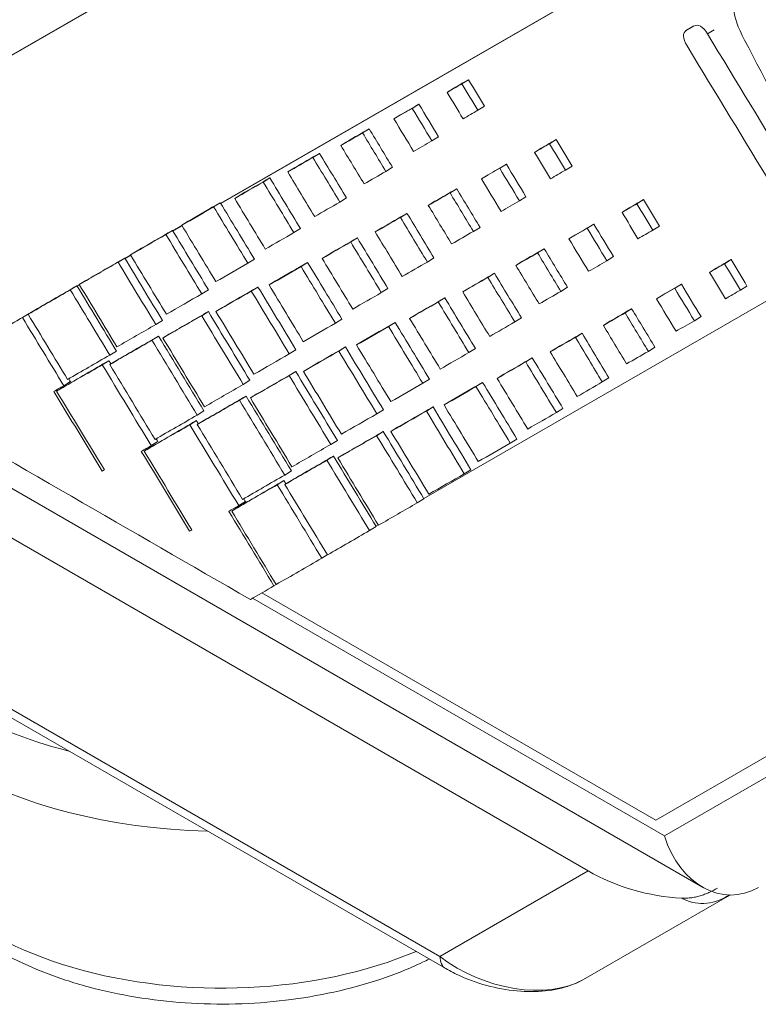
# Model space of a CAD drawing. Header units: millimetres. Extents: x 4 to 836, y 5 to 589.
# Tile 8 of 163: x 108.47 to 116.32, y 33.53 to 44.01. Entities that reach past the tile are written whole.
import ezdxf

# ---------------------------------------------------------------- set-up
doc = ezdxf.new("R2010")
doc.units = ezdxf.units.MM
doc.layers.add('1', color=7, linetype='Continuous', true_color=0xffffff)

msp = doc.modelspace()

# ---------------------------------------------------------------- linework, layer by layer
at = {"layer": '1', "color": 252, "linetype": 'Continuous', "lineweight": 18}
msp.add_line((68.53, 62.028), (115.731, 34.776), dxfattribs=at)
at = {"layer": '1', "color": 27, "linetype": 'Continuous', "lineweight": 18}
for p, q in [((114.514, 34.949), (68.206, 61.685)), ((105.953, 37.978), (112.999, 33.91)), ((116.021, 34.693), (115.995, 34.678)), ((115.995, 34.678), (114.465, 33.794))]:
    msp.add_line(p, q, dxfattribs=at)
at = {"layer": '1', "color": 18, "linetype": 'Continuous', "lineweight": 18}
for p, q in [((125.571, 53.539), (104.757, 41.537)), ((125.642, 53.583), (104.828, 41.581)), ((115.234, 35.489), (125.812, 41.588)), ((111.044, 37.908), (115.234, 35.489))]:
    msp.add_line(p, q, dxfattribs=at)
at = {"layer": '1', "color": 7, "linetype": 'Continuous', "lineweight": 18}
for p, q in [((122.723, 49.041), (110.605, 42.053)), ((122.652, 48.997), (110.606, 42.051)), ((112.766, 38.912), (122.785, 44.689)), ((110.193, 41.816), (110.096, 41.76)), ((110.194, 41.814), (110.097, 41.758)), ((109.647, 41.501), (109.587, 41.466)), ((109.649, 41.499), (109.588, 41.464)), ((109.102, 41.187), (109.078, 41.173)), ((109.103, 41.185), (109.079, 41.171)), ((112.257, 38.618), (112.281, 38.632))]:
    msp.add_line(p, q, dxfattribs=at)
at = {"layer": '1', "color": 5, "linetype": 'Continuous', "lineweight": 18}
msp.add_line((115.639, 43.942), (115.55, 43.888), dxfattribs=at)
at = {"layer": '1', "color": 5, "linetype": 'Continuous', "lineweight": 13}
msp.add_line((115.784, 43.855), (115.854, 43.899), dxfattribs=at)
at = {"layer": '1', "color": 163, "linetype": 'Continuous', "lineweight": 18}
for p, q in [((113.013, 43.233), (113.084, 43.277)), ((113.172, 43.324), (113.242, 43.368)), ((112.643, 43.063), (112.714, 43.107)), ((113.341, 43.043), (113.412, 43.087)), ((112.448, 42.951), (112.519, 42.994)), ((112.115, 42.802), (112.185, 42.845)), ((112.852, 42.718), (112.923, 42.761)), ((111.883, 42.668), (111.954, 42.712)), ((114.102, 42.686), (114.173, 42.73)), ((111.586, 42.54), (111.657, 42.584)), ((113.944, 42.595), (114.015, 42.638)), ((112.362, 42.392), (112.433, 42.436)), ((113.574, 42.425), (113.644, 42.469)), ((114.272, 42.405), (114.343, 42.449)), ((111.319, 42.386), (111.389, 42.43)), ((113.379, 42.313), (113.45, 42.356)), ((111.058, 42.279), (111.128, 42.323)), ((110.754, 42.104), (110.824, 42.148)), ((113.045, 42.164), (113.116, 42.207)), ((113.783, 42.08), (113.853, 42.123)), ((110.53, 42.016), (110.601, 42.059)), ((111.873, 42.066), (111.944, 42.11)), ((112.814, 42.03), (112.885, 42.074)), ((115.033, 42.048), (115.104, 42.092)), ((112.517, 41.902), (112.587, 41.946)), ((114.875, 41.956), (114.945, 42)), ((110.191, 41.819), (110.261, 41.862)), ((114.505, 41.787), (114.575, 41.831)), ((115.203, 41.767), (115.274, 41.811)), ((110.022, 41.721), (110.093, 41.765)), ((111.383, 41.741), (111.454, 41.784)), ((112.249, 41.748), (112.32, 41.792)), ((113.293, 41.754), (113.364, 41.797)), ((114.31, 41.674), (114.38, 41.718)), ((111.988, 41.641), (112.059, 41.685)), ((109.646, 41.503), (109.717, 41.547)), ((111.684, 41.466), (111.755, 41.509)), ((113.976, 41.525), (114.047, 41.569)), ((109.514, 41.426), (109.584, 41.47)), ((110.894, 41.415), (110.964, 41.458)), ((111.46, 41.38), (111.53, 41.423)), ((112.804, 41.428), (112.874, 41.472)), ((113.745, 41.392), (113.816, 41.436)), ((114.713, 41.441), (114.784, 41.485)), ((115.964, 41.41), (116.034, 41.454)), ((113.448, 41.264), (113.518, 41.308)), ((115.805, 41.318), (115.876, 41.362)), ((109.101, 41.188), (109.172, 41.231)), ((111.12, 41.184), (111.19, 41.227)), ((115.435, 41.148), (115.506, 41.192)), ((109.005, 41.132), (109.076, 41.175)), ((110.404, 41.089), (110.475, 41.133)), ((110.931, 41.118), (111.002, 41.162)), ((112.314, 41.102), (112.385, 41.146)), ((113.18, 41.11), (113.251, 41.153)), ((114.224, 41.115), (114.295, 41.159)), ((115.241, 41.036), (115.311, 41.08)), ((116.134, 41.129), (116.204, 41.172)), ((112.919, 41.003), (112.99, 41.046)), ((108.497, 40.837), (108.568, 40.881)), ((108.557, 40.872), (108.627, 40.916)), ((108.569, 40.879), (108.568, 40.881)), ((110.403, 40.857), (110.474, 40.901)), ((110.555, 40.901), (110.626, 40.945)), ((112.615, 40.828), (112.686, 40.871)), ((114.907, 40.887), (114.977, 40.931)), ((109.915, 40.763), (109.985, 40.807)), ((111.825, 40.777), (111.895, 40.82)), ((112.391, 40.741), (112.461, 40.785)), ((113.734, 40.79), (113.805, 40.833)), ((114.676, 40.754), (114.746, 40.797)), ((115.644, 40.803), (115.715, 40.847)), ((109.99, 40.619), (110.061, 40.663)), ((114.378, 40.626), (114.449, 40.67)), ((109.874, 40.596), (109.945, 40.639)), ((112.05, 40.545), (112.121, 40.589)), ((109.425, 40.438), (109.496, 40.481)), ((111.335, 40.451), (111.406, 40.495)), ((111.862, 40.48), (111.933, 40.524)), ((113.245, 40.464), (113.316, 40.508)), ((114.111, 40.472), (114.181, 40.515)), ((115.155, 40.477), (115.225, 40.521)), ((109.346, 40.334), (109.416, 40.378)), ((109.425, 40.337), (109.496, 40.38)), ((113.85, 40.365), (113.92, 40.408)), ((111.334, 40.219), (111.404, 40.262)), ((111.486, 40.263), (111.556, 40.307)), ((113.546, 40.189), (113.617, 40.233)), ((108.936, 40.112), (109.006, 40.156)), ((110.846, 40.125), (110.916, 40.169)), ((112.755, 40.138), (112.826, 40.182)), ((113.321, 40.103), (113.392, 40.147)), ((114.665, 40.152), (114.736, 40.195)), ((108.86, 40.054), (108.931, 40.098)), ((110.921, 39.981), (110.991, 40.024)), ((110.805, 39.957), (110.876, 40.001)), ((112.981, 39.907), (113.052, 39.951)), ((110.356, 39.799), (110.426, 39.843)), ((112.266, 39.813), (112.336, 39.856)), ((112.793, 39.842), (112.864, 39.886)), ((114.176, 39.826), (114.246, 39.87)), ((110.277, 39.696), (110.347, 39.74)), ((110.356, 39.699), (110.427, 39.742)), ((112.264, 39.58), (112.335, 39.624)), ((112.416, 39.625), (112.487, 39.669)), ((109.866, 39.474), (109.937, 39.517)), ((111.776, 39.487), (111.847, 39.53)), ((113.686, 39.5), (113.757, 39.544)), ((109.791, 39.416), (109.862, 39.46)), ((111.736, 39.319), (111.806, 39.363)), ((111.852, 39.343), (111.922, 39.386)), ((109.344, 39.202), (109.367, 39.216)), ((111.287, 39.161), (111.357, 39.205)), ((113.196, 39.174), (113.267, 39.218)), ((111.207, 39.058), (111.278, 39.102)), ((111.287, 39.06), (111.357, 39.104)), ((110.797, 38.836), (110.868, 38.879)), ((112.697, 38.865), (112.767, 38.909)), ((110.722, 38.778), (110.793, 38.822)), ((110.275, 38.564), (110.298, 38.578)), ((112.189, 38.571), (112.259, 38.614)), ((111.68, 38.276), (111.739, 38.313)), ((111.172, 37.982), (111.195, 37.996))]:
    msp.add_line(p, q, dxfattribs=at)
at = {"layer": '1', "color": 252, "linetype": 'Continuous', "lineweight": 13}
for p, q in [((115.325, 35.321), (125.893, 41.422)), ((110.944, 37.85), (115.325, 35.321))]:
    msp.add_line(p, q, dxfattribs=at)
at = {"layer": '1', "color": 27, "linetype": 'Continuous', "lineweight": 13}
for p, q in [((105.619, 38.264), (112.937, 34.038)), ((112.937, 34.038), (114.514, 34.949))]:
    msp.add_line(p, q, dxfattribs=at)
at = {"layer": '1', "color": 9, "linetype": 'Continuous', "lineweight": 18}
for centre, start_param, end_param in [((110.616, 37.681), 0.033968, 1.532508), ((110.616, 38.334), 0.41901, 1.151688)]:
    msp.add_ellipse(centre, major_axis=(-4, 0), ratio=0.57735, start_param=start_param, end_param=end_param, dxfattribs=at)
at = {"layer": '1', "color": 9, "linetype": 'Continuous', "lineweight": 13}
msp.add_ellipse((110.616, 35.722), major_axis=(-3.5, 0), ratio=0.57735, start_param=0, end_param=2.202849, dxfattribs=at)
at = {"layer": '1', "color": 252, "linetype": 'Continuous', "lineweight": 18}
msp.add_ellipse((116.032, 35.757), major_axis=(0, 1.065), ratio=0.727837, start_param=1.993289, end_param=3.529179, dxfattribs=at)
at = {"layer": '1', "color": 27, "linetype": 'Continuous', "lineweight": 18}
msp.add_ellipse((115.196, 35.372), major_axis=(-1.198, 0.334), ratio=0.528273, start_param=1.117746, end_param=1.976442, dxfattribs=at)
at = {"layer": '1', "color": 27, "linetype": 'Continuous', "lineweight": 13}
for centre, major_axis, ratio, start_param, end_param in [((115.845, 34.938), (0.15, -0.26), 0.57735, 0, 0.143605), ((115.833, 35.739), (0.174, 1.132), 0.625378, 2.918798, 3.606219), ((113.149, 34.169), (0.15, 0.26), 0.57735, 2.391101, 3.142127), ((113.627, 34.465), (-1.068, 0.416), 0.625378, 1.130851, 2.676967)]:
    msp.add_ellipse(centre, major_axis=major_axis, ratio=ratio, start_param=start_param, end_param=end_param, dxfattribs=at)
at = {"layer": '1', "color": 5, "linetype": 'Continuous', "lineweight": 18}
for points, knots in [([(116.88, 42.453), (116.646, 42.898), (116.413, 43.344), (116.179, 43.789), (116.033, 44.066), (116.031, 44.202), (116.28, 44.348), (116.394, 44.278), (116.585, 44.026)], [0, 0, 0, 0, 0.527315, 0.527315, 0.527315, 0.763174, 0.763174, 1, 1, 1, 1]), ([(116.486, 42.214), (116.18, 42.718), (115.873, 43.223), (115.566, 43.728), (115.518, 43.808), (115.516, 43.868), (115.561, 43.894), (115.586, 43.909), (115.612, 43.924), (115.638, 43.939), (115.683, 43.966), (115.735, 43.936), (115.784, 43.855)], [0, 0, 0, 0, 0.73731, 0.73731, 0.73731, 0.835407, 0.835407, 0.835407, 0.901939, 0.901939, 0.901939, 1, 1, 1, 1]), ([(115.784, 43.855), (116.09, 43.351), (116.397, 42.846), (116.704, 42.341), (116.752, 42.261), (116.754, 42.201), (116.709, 42.175), (116.684, 42.16), (116.658, 42.145), (116.632, 42.13), (116.587, 42.103), (116.535, 42.134), (116.486, 42.214)], [0, 0, 0, 0, 0.737359, 0.737359, 0.737359, 0.835462, 0.835462, 0.835462, 0.901998, 0.901998, 0.901998, 1, 1, 1, 1])]:
    msp.add_open_spline(points, degree=3, knots=knots, dxfattribs=at)
at = {"layer": '1', "color": 163, "linetype": 'Continuous', "lineweight": 18, "extrusion": (-1.24158e-09, 2.15508e-09, 1)}
msp.add_open_spline([(113.172, 43.324), (113.119, 43.294), (113.066, 43.263), (113.013, 43.233)], degree=3, dxfattribs=at)
at = {"layer": '1', "color": 163, "linetype": 'Continuous', "lineweight": 18, "extrusion": (-8.86841e-10, 1.53935e-09, 1)}
msp.add_open_spline([(113.242, 43.368), (113.189, 43.338), (113.137, 43.307), (113.084, 43.277)], degree=3, dxfattribs=at)
at = {"layer": '1', "color": 163, "linetype": 'Continuous', "lineweight": 18, "extrusion": (2.45656e-09, 1.48565e-09, 1)}
msp.add_open_spline([(113.341, 43.043), (113.285, 43.137), (113.228, 43.231), (113.172, 43.324)], degree=3, dxfattribs=at)
at = {"layer": '1', "color": 163, "linetype": 'Continuous', "lineweight": 18, "extrusion": (2.72949e-09, 1.65072e-09, 1)}
msp.add_open_spline([(113.412, 43.087), (113.356, 43.181), (113.299, 43.274), (113.242, 43.368)], degree=3, dxfattribs=at)
at = {"layer": '1', "color": 163, "linetype": 'Continuous', "lineweight": 18}
for points in [[(113.013, 43.233), (113.07, 43.139), (113.126, 43.046), (113.183, 42.952)], [(113.183, 42.952), (113.236, 42.982), (113.289, 43.013), (113.341, 43.043)], [(112.448, 42.951), (112.518, 42.836), (112.588, 42.72), (112.657, 42.605)], [(112.115, 42.802), (112.038, 42.757), (111.961, 42.713), (111.883, 42.668)], [(112.185, 42.845), (112.108, 42.801), (112.031, 42.757), (111.954, 42.712)], [(111.883, 42.668), (111.966, 42.532), (112.049, 42.395), (112.131, 42.259)], [(112.657, 42.605), (112.722, 42.643), (112.787, 42.68), (112.852, 42.718)], [(114.102, 42.686), (114.049, 42.656), (113.997, 42.625), (113.944, 42.595)], [(114.173, 42.73), (114.12, 42.699), (114.067, 42.669), (114.015, 42.638)], [(114.272, 42.405), (114.216, 42.499), (114.159, 42.593), (114.102, 42.686)], [(114.343, 42.449), (114.286, 42.542), (114.23, 42.636), (114.173, 42.73)], [(111.586, 42.54), (111.497, 42.489), (111.408, 42.438), (111.319, 42.386)], [(111.657, 42.584), (111.568, 42.533), (111.478, 42.481), (111.389, 42.43)], [(111.319, 42.386), (111.414, 42.228), (111.51, 42.07), (111.605, 41.912)], [(112.131, 42.259), (112.208, 42.303), (112.285, 42.348), (112.362, 42.392)], [(111.058, 42.279), (110.956, 42.221), (110.855, 42.162), (110.754, 42.104)], [(111.128, 42.323), (111.027, 42.264), (110.926, 42.206), (110.824, 42.148)], [(113.379, 42.313), (113.449, 42.197), (113.518, 42.082), (113.588, 41.967)], [(113.045, 42.164), (112.968, 42.119), (112.891, 42.075), (112.814, 42.03)], [(113.116, 42.207), (113.039, 42.163), (112.962, 42.118), (112.885, 42.074)], [(113.293, 41.754), (113.211, 41.89), (113.128, 42.027), (113.045, 42.164)], [(113.364, 41.797), (113.281, 41.934), (113.199, 42.071), (113.116, 42.207)], [(110.53, 42.016), (110.417, 41.95), (110.304, 41.884), (110.191, 41.819)], [(110.601, 42.059), (110.488, 41.994), (110.375, 41.928), (110.261, 41.862)], [(110.754, 42.104), (110.862, 41.924), (110.971, 41.745), (111.08, 41.565)], [(113.588, 41.967), (113.653, 42.004), (113.718, 42.042), (113.783, 42.08)], [(115.033, 42.048), (114.98, 42.018), (114.927, 41.987), (114.875, 41.956)], [(115.104, 42.092), (115.051, 42.061), (114.998, 42.031), (114.945, 42)], [(115.203, 41.767), (115.146, 41.861), (115.09, 41.954), (115.033, 42.048)], [(115.274, 41.811), (115.217, 41.904), (115.16, 41.998), (115.104, 42.092)], [(112.874, 41.472), (112.779, 41.63), (112.683, 41.788), (112.587, 41.946)], [(110.191, 41.819), (110.312, 41.619), (110.433, 41.419), (110.554, 41.219)], [(112.804, 41.428), (112.708, 41.586), (112.612, 41.744), (112.517, 41.902)], [(114.575, 41.831), (114.51, 41.793), (114.445, 41.755), (114.38, 41.718)], [(114.784, 41.485), (114.714, 41.6), (114.645, 41.715), (114.575, 41.831)], [(110.022, 41.721), (109.897, 41.649), (109.771, 41.576), (109.646, 41.503)], [(110.093, 41.765), (109.967, 41.692), (109.842, 41.619), (109.717, 41.547)], [(111.08, 41.565), (111.181, 41.624), (111.282, 41.682), (111.383, 41.741)], [(114.505, 41.787), (114.44, 41.749), (114.375, 41.712), (114.31, 41.674)], [(114.713, 41.441), (114.644, 41.556), (114.574, 41.672), (114.505, 41.787)], [(112.059, 41.685), (111.958, 41.626), (111.856, 41.568), (111.755, 41.509)], [(112.385, 41.146), (112.276, 41.325), (112.168, 41.505), (112.059, 41.685)], [(114.31, 41.674), (114.379, 41.559), (114.449, 41.444), (114.519, 41.329)], [(109.646, 41.503), (109.773, 41.293), (109.901, 41.082), (110.028, 40.872)], [(113.976, 41.525), (113.899, 41.481), (113.822, 41.436), (113.745, 41.392)], [(114.047, 41.569), (113.97, 41.524), (113.893, 41.48), (113.816, 41.436)], [(114.224, 41.115), (114.141, 41.252), (114.059, 41.389), (113.976, 41.525)], [(114.295, 41.159), (114.212, 41.296), (114.129, 41.432), (114.047, 41.569)], [(109.514, 41.426), (109.376, 41.347), (109.239, 41.267), (109.101, 41.188)], [(109.584, 41.47), (109.447, 41.39), (109.309, 41.311), (109.172, 41.231)], [(110.554, 41.219), (110.667, 41.284), (110.78, 41.349), (110.894, 41.415)], [(111.53, 41.423), (111.417, 41.358), (111.304, 41.293), (111.19, 41.227)], [(111.895, 40.82), (111.774, 41.021), (111.652, 41.222), (111.53, 41.423)], [(111.684, 41.466), (111.793, 41.286), (111.902, 41.107), (112.01, 40.927)], [(112.536, 41.274), (112.625, 41.325), (112.714, 41.377), (112.804, 41.428)], [(115.964, 41.41), (115.911, 41.379), (115.858, 41.349), (115.805, 41.318)], [(116.034, 41.454), (115.982, 41.423), (115.929, 41.392), (115.876, 41.362)], [(116.134, 41.129), (116.077, 41.222), (116.02, 41.316), (115.964, 41.41)], [(116.204, 41.172), (116.148, 41.266), (116.091, 41.36), (116.034, 41.454)], [(111.46, 41.38), (111.346, 41.314), (111.233, 41.249), (111.12, 41.184)], [(111.825, 40.777), (111.703, 40.978), (111.581, 41.179), (111.46, 41.38)], [(109.101, 41.188), (109.235, 40.967), (109.368, 40.746), (109.502, 40.525)], [(113.448, 41.264), (113.358, 41.213), (113.269, 41.161), (113.18, 41.11)], [(115.506, 41.192), (115.441, 41.155), (115.376, 41.117), (115.311, 41.08)], [(115.715, 40.847), (115.645, 40.962), (115.576, 41.077), (115.506, 41.192)], [(109.005, 41.132), (108.856, 41.045), (108.706, 40.959), (108.557, 40.872)], [(109.076, 41.175), (108.927, 41.089), (108.777, 41.002), (108.627, 40.916)], [(110.931, 41.118), (110.806, 41.046), (110.68, 40.974), (110.555, 40.901)], [(111.002, 41.162), (110.877, 41.09), (110.751, 41.017), (110.626, 40.945)], [(111.335, 40.451), (111.2, 40.673), (111.066, 40.896), (110.931, 41.118)], [(111.406, 40.495), (111.271, 40.717), (111.137, 40.939), (111.002, 41.162)], [(112.01, 40.927), (112.112, 40.985), (112.213, 41.044), (112.314, 41.102)], [(113.18, 41.11), (113.276, 40.952), (113.371, 40.794), (113.467, 40.636)], [(115.435, 41.148), (115.37, 41.111), (115.305, 41.073), (115.241, 41.036)], [(115.644, 40.803), (115.575, 40.918), (115.505, 41.033), (115.435, 41.148)], [(112.919, 41.003), (112.818, 40.944), (112.717, 40.886), (112.615, 40.828)], [(108.568, 40.881), (108.406, 40.787), (108.244, 40.694), (108.083, 40.6)], [(108.557, 40.872), (108.697, 40.641), (108.836, 40.41), (108.976, 40.179)], [(110.474, 40.901), (110.336, 40.821), (110.198, 40.742), (110.061, 40.663)], [(110.916, 40.169), (110.769, 40.413), (110.621, 40.657), (110.474, 40.901)], [(114.907, 40.887), (114.83, 40.843), (114.753, 40.798), (114.676, 40.754)], [(114.977, 40.931), (114.9, 40.886), (114.823, 40.842), (114.746, 40.797)], [(115.155, 40.477), (115.072, 40.614), (114.989, 40.751), (114.907, 40.887)], [(115.225, 40.521), (115.143, 40.658), (115.06, 40.794), (114.977, 40.931)], [(108.497, 40.837), (108.335, 40.744), (108.174, 40.65), (108.012, 40.556)], [(108.936, 40.112), (108.789, 40.354), (108.643, 40.595), (108.497, 40.837)], [(110.403, 40.857), (110.265, 40.778), (110.128, 40.698), (109.99, 40.619)], [(110.846, 40.125), (110.698, 40.369), (110.55, 40.613), (110.403, 40.857)], [(112.615, 40.828), (112.724, 40.648), (112.832, 40.468), (112.941, 40.289)], [(113.467, 40.636), (113.556, 40.687), (113.645, 40.738), (113.734, 40.79)], [(112.391, 40.741), (112.277, 40.676), (112.164, 40.611), (112.05, 40.545)], [(112.755, 40.138), (112.634, 40.339), (112.512, 40.54), (112.391, 40.741)], [(114.449, 40.67), (114.36, 40.618), (114.271, 40.567), (114.181, 40.515)], [(114.736, 40.195), (114.64, 40.353), (114.545, 40.511), (114.449, 40.67)], [(109.874, 40.596), (109.725, 40.509), (109.575, 40.423), (109.425, 40.337)], [(109.945, 40.639), (109.795, 40.553), (109.646, 40.467), (109.496, 40.38)], [(110.356, 39.799), (110.195, 40.065), (110.035, 40.33), (109.874, 40.596)], [(110.426, 39.843), (110.266, 40.108), (110.106, 40.374), (109.945, 40.639)], [(109.99, 40.619), (110.138, 40.375), (110.285, 40.131), (110.433, 39.887)], [(114.378, 40.626), (114.289, 40.574), (114.2, 40.523), (114.111, 40.472)], [(114.665, 40.152), (114.569, 40.31), (114.474, 40.468), (114.378, 40.626)], [(111.862, 40.48), (111.737, 40.408), (111.611, 40.335), (111.486, 40.263)], [(111.933, 40.524), (111.807, 40.451), (111.682, 40.379), (111.556, 40.307)], [(112.266, 39.813), (112.131, 40.035), (111.997, 40.258), (111.862, 40.48)], [(112.05, 40.545), (112.172, 40.344), (112.294, 40.143), (112.415, 39.942)], [(112.941, 40.289), (113.042, 40.347), (113.144, 40.406), (113.245, 40.464)], [(109.416, 40.378), (109.255, 40.285), (109.093, 40.191), (108.931, 40.098)], [(108.976, 40.179), (109.126, 40.265), (109.276, 40.351), (109.425, 40.438)], [(109.437, 40.344), (109.43, 40.355), (109.423, 40.367), (109.416, 40.378)], [(114.176, 39.826), (114.067, 40.005), (113.958, 40.185), (113.85, 40.365)], [(114.246, 39.87), (114.138, 40.049), (114.029, 40.229), (113.92, 40.408)], [(109.346, 40.334), (109.184, 40.241), (109.022, 40.148), (108.86, 40.054)], [(109.866, 39.474), (109.693, 39.761), (109.519, 40.047), (109.346, 40.334)], [(111.486, 40.263), (111.62, 40.041), (111.755, 39.818), (111.889, 39.596)], [(109.006, 40.156), (109, 40.166), (108.994, 40.176), (108.988, 40.186)], [(112.415, 39.942), (112.529, 40.008), (112.642, 40.073), (112.755, 40.138)], [(113.757, 39.544), (113.635, 39.745), (113.514, 39.946), (113.392, 40.147)], [(107.113, 40.035), (108.382, 39.302), (109.652, 38.569), (110.921, 37.836)], [(108.831, 40.051), (108.866, 40.071), (108.901, 40.092), (108.936, 40.112)], [(109.344, 39.202), (109.173, 39.485), (109.002, 39.768), (108.831, 40.051)], [(108.86, 40.054), (109.03, 39.775), (109.199, 39.495), (109.368, 39.216)], [(108.908, 40.084), (108.906, 40.087), (108.904, 40.09), (108.903, 40.093)], [(113.686, 39.5), (113.565, 39.701), (113.443, 39.902), (113.321, 40.103)], [(110.805, 39.957), (110.655, 39.871), (110.506, 39.785), (110.356, 39.699)], [(110.876, 40.001), (110.726, 39.915), (110.576, 39.828), (110.427, 39.742)], [(110.921, 39.981), (111.068, 39.737), (111.216, 39.493), (111.363, 39.249)], [(113.196, 39.174), (113.062, 39.397), (112.927, 39.62), (112.793, 39.842)], [(113.267, 39.218), (113.133, 39.441), (112.998, 39.663), (112.864, 39.886)], [(113.872, 39.651), (113.973, 39.709), (114.074, 39.767), (114.176, 39.826)], [(110.347, 39.74), (110.185, 39.646), (110.024, 39.553), (109.862, 39.46)], [(110.368, 39.706), (110.361, 39.717), (110.354, 39.728), (110.347, 39.74)], [(111.889, 39.596), (112.015, 39.668), (112.14, 39.74), (112.266, 39.813)], [(110.277, 39.696), (110.115, 39.603), (109.953, 39.51), (109.791, 39.416)], [(110.356, 39.699), (110.516, 39.433), (110.677, 39.168), (110.838, 38.902)], [(112.767, 38.909), (112.623, 39.147), (112.479, 39.386), (112.335, 39.624)], [(109.937, 39.517), (109.931, 39.527), (109.925, 39.537), (109.919, 39.547)], [(112.697, 38.865), (112.553, 39.104), (112.409, 39.342), (112.264, 39.58)], [(113.346, 39.304), (113.459, 39.369), (113.573, 39.435), (113.686, 39.5)], [(109.761, 39.413), (109.796, 39.433), (109.831, 39.453), (109.866, 39.474)], [(110.275, 38.564), (110.104, 38.847), (109.932, 39.13), (109.761, 39.413)], [(109.791, 39.416), (109.96, 39.137), (110.129, 38.857), (110.299, 38.577)], [(109.839, 39.446), (109.837, 39.449), (109.835, 39.452), (109.833, 39.454)], [(111.363, 39.249), (111.501, 39.328), (111.639, 39.407), (111.776, 39.487)], [(112.189, 38.571), (112.038, 38.82), (111.887, 39.07), (111.736, 39.319)], [(112.259, 38.614), (112.108, 38.864), (111.957, 39.113), (111.806, 39.363)], [(109.368, 39.216), (109.36, 39.211), (109.352, 39.207), (109.344, 39.202)], [(110.838, 38.902), (110.987, 38.989), (111.137, 39.075), (111.287, 39.161)], [(111.298, 39.068), (111.292, 39.079), (111.285, 39.09), (111.278, 39.102)], [(112.82, 38.957), (112.946, 39.03), (113.071, 39.102), (113.196, 39.174)], [(111.68, 38.276), (111.523, 38.537), (111.365, 38.797), (111.207, 39.058)], [(111.287, 39.06), (111.438, 38.81), (111.589, 38.561), (111.74, 38.311)], [(111.172, 37.982), (111.012, 38.246), (110.852, 38.51), (110.692, 38.775)], [(110.769, 38.807), (110.767, 38.81), (110.766, 38.813), (110.764, 38.816)], [(112.284, 38.627), (112.422, 38.706), (112.559, 38.786), (112.697, 38.865)], [(110.299, 38.577), (110.291, 38.573), (110.283, 38.568), (110.275, 38.564)], [(111.74, 38.311), (111.89, 38.397), (112.039, 38.484), (112.189, 38.571)], [(111.195, 37.995), (111.357, 38.089), (111.519, 38.183), (111.68, 38.276)], [(110.921, 37.836), (111.005, 37.885), (111.088, 37.933), (111.172, 37.982)]]:
    msp.add_open_spline(points, degree=3, dxfattribs=at)
at = {"layer": '1', "color": 163, "linetype": 'Continuous', "lineweight": 18, "extrusion": (1.42005e-09, -2.46266e-09, 1)}
msp.add_open_spline([(112.643, 43.063), (112.578, 43.026), (112.513, 42.988), (112.448, 42.951)], degree=3, dxfattribs=at)
at = {"layer": '1', "color": 163, "linetype": 'Continuous', "lineweight": 18, "extrusion": (-1.06506e-09, 1.84699e-09, 1)}
msp.add_open_spline([(112.714, 43.107), (112.649, 43.069), (112.584, 43.032), (112.519, 42.994)], degree=3, dxfattribs=at)
at = {"layer": '1', "color": 163, "linetype": 'Continuous', "lineweight": 18, "extrusion": (3.00203e-09, 1.81559e-09, 1)}
msp.add_open_spline([(112.852, 42.718), (112.782, 42.833), (112.713, 42.948), (112.643, 43.063)], degree=3, dxfattribs=at)
at = {"layer": '1', "color": 163, "linetype": 'Continuous', "lineweight": 18, "extrusion": (-3.82081e-09, -2.31075e-09, 1)}
msp.add_open_spline([(112.923, 42.761), (112.853, 42.876), (112.783, 42.992), (112.714, 43.107)], degree=3, dxfattribs=at)
at = {"layer": '1', "color": 163, "linetype": 'Continuous', "lineweight": 18, "extrusion": (-5.73079e-09, -3.46586e-09, 1)}
msp.add_open_spline([(112.362, 42.392), (112.28, 42.529), (112.197, 42.665), (112.115, 42.802)], degree=3, dxfattribs=at)
at = {"layer": '1', "color": 163, "linetype": 'Continuous', "lineweight": 18, "extrusion": (3.54764e-09, 2.14553e-09, 1)}
msp.add_open_spline([(112.433, 42.436), (112.35, 42.572), (112.268, 42.709), (112.185, 42.845)], degree=3, dxfattribs=at)
at = {"layer": '1', "color": 163, "linetype": 'Continuous', "lineweight": 18, "extrusion": (-7.9148e-09, -4.78671e-09, -1)}
msp.add_open_spline([(111.873, 42.066), (111.777, 42.224), (111.682, 42.382), (111.586, 42.54)], degree=3, dxfattribs=at)
at = {"layer": '1', "color": 163, "linetype": 'Continuous', "lineweight": 18, "extrusion": (-2.45631e-09, -1.48553e-09, -1)}
msp.add_open_spline([(111.944, 42.11), (111.848, 42.268), (111.752, 42.426), (111.657, 42.584)], degree=3, dxfattribs=at)
at = {"layer": '1', "color": 163, "linetype": 'Continuous', "lineweight": 18, "extrusion": (6.55075e-09, 3.96173e-09, -1)}
msp.add_open_spline([(113.944, 42.595), (114.001, 42.501), (114.057, 42.407), (114.114, 42.314)], degree=3, dxfattribs=at)
at = {"layer": '1', "color": 163, "linetype": 'Continuous', "lineweight": 18, "extrusion": (1.24255e-09, -2.15483e-09, 1)}
msp.add_open_spline([(113.644, 42.469), (113.58, 42.431), (113.515, 42.394), (113.45, 42.356)], degree=3, dxfattribs=at)
at = {"layer": '1', "color": 163, "linetype": 'Continuous', "lineweight": 18, "extrusion": (3.8208e-09, 2.31075e-09, 1)}
msp.add_open_spline([(113.853, 42.123), (113.784, 42.238), (113.714, 42.353), (113.644, 42.469)], degree=3, dxfattribs=at)
at = {"layer": '1', "color": 163, "linetype": 'Continuous', "lineweight": 18, "extrusion": (-7.09977e-10, 1.23133e-09, 1)}
msp.add_open_spline([(113.574, 42.425), (113.509, 42.387), (113.444, 42.35), (113.379, 42.313)], degree=3, dxfattribs=at)
at = {"layer": '1', "color": 163, "linetype": 'Continuous', "lineweight": 18, "extrusion": (2.45625e-09, 1.48548e-09, 1)}
msp.add_open_spline([(113.783, 42.08), (113.713, 42.195), (113.643, 42.31), (113.574, 42.425)], degree=3, dxfattribs=at)
at = {"layer": '1', "color": 163, "linetype": 'Continuous', "lineweight": 18, "extrusion": (-7.09453e-10, 1.23148e-09, -1)}
msp.add_open_spline([(114.114, 42.314), (114.167, 42.344), (114.219, 42.375), (114.272, 42.405)], degree=3, dxfattribs=at)
at = {"layer": '1', "color": 163, "linetype": 'Continuous', "lineweight": 18, "extrusion": (-8.18721e-10, -4.95147e-10, -1)}
msp.add_open_spline([(111.383, 41.741), (111.275, 41.92), (111.166, 42.1), (111.058, 42.279)], degree=3, dxfattribs=at)
at = {"layer": '1', "color": 163, "linetype": 'Continuous', "lineweight": 18, "extrusion": (5.45811e-10, 3.30093e-10, -1)}
msp.add_open_spline([(111.454, 41.784), (111.345, 41.964), (111.237, 42.143), (111.128, 42.323)], degree=3, dxfattribs=at)
at = {"layer": '1', "color": 163, "linetype": 'Continuous', "lineweight": 18, "extrusion": (-2.46062e-09, -1.48813e-09, -1)}
msp.add_open_spline([(110.894, 41.415), (110.773, 41.615), (110.651, 41.815), (110.53, 42.016)], degree=3, dxfattribs=at)
at = {"layer": '1', "color": 163, "linetype": 'Continuous', "lineweight": 18, "extrusion": (1.0936e-09, 6.61384e-10, -1)}
msp.add_open_spline([(110.964, 41.458), (110.843, 41.659), (110.722, 41.859), (110.601, 42.059)], degree=3, dxfattribs=at)
at = {"layer": '1', "color": 163, "linetype": 'Continuous', "lineweight": 18, "extrusion": (-7.10263e-10, 1.23112e-09, 1)}
msp.add_open_spline([(111.605, 41.912), (111.695, 41.963), (111.784, 42.015), (111.873, 42.066)], degree=3, dxfattribs=at)
at = {"layer": '1', "color": 163, "linetype": 'Continuous', "lineweight": 18, "extrusion": (-6.00485e-09, -3.63094e-09, -1)}
msp.add_open_spline([(112.814, 42.03), (112.897, 41.894), (112.979, 41.757), (113.062, 41.62)], degree=3, dxfattribs=at)
at = {"layer": '1', "color": 163, "linetype": 'Continuous', "lineweight": 18, "extrusion": (6.21482e-10, -1.07723e-09, -1)}
msp.add_open_spline([(112.587, 41.946), (112.498, 41.895), (112.409, 41.843), (112.32, 41.792)], degree=3, dxfattribs=at)
at = {"layer": '1', "color": 163, "linetype": 'Continuous', "lineweight": 18, "extrusion": (-4.91303e-09, -2.9713e-09, -1)}
msp.add_open_spline([(114.875, 41.956), (114.931, 41.863), (114.988, 41.769), (115.044, 41.676)], degree=3, dxfattribs=at)
at = {"layer": '1', "color": 163, "linetype": 'Continuous', "lineweight": 18, "extrusion": (-2.13077e-09, 3.69341e-09, -1)}
msp.add_open_spline([(112.517, 41.902), (112.428, 41.851), (112.339, 41.799), (112.249, 41.748)], degree=3, dxfattribs=at)
at = {"layer": '1', "color": 163, "linetype": 'Continuous', "lineweight": 18, "extrusion": (5.61111e-09, 3.39308e-09, -1)}
msp.add_open_spline([(110.404, 41.089), (110.277, 41.3), (110.149, 41.51), (110.022, 41.721)], degree=3, dxfattribs=at)
at = {"layer": '1', "color": 163, "linetype": 'Continuous', "lineweight": 18, "extrusion": (-3.64723e-09, -2.20551e-09, -1)}
msp.add_open_spline([(110.475, 41.133), (110.347, 41.343), (110.22, 41.554), (110.093, 41.765)], degree=3, dxfattribs=at)
at = {"layer": '1', "color": 163, "linetype": 'Continuous', "lineweight": 18, "extrusion": (3.54802e-09, 2.14578e-09, 1)}
msp.add_open_spline([(112.249, 41.748), (112.345, 41.59), (112.441, 41.432), (112.536, 41.274)], degree=3, dxfattribs=at)
at = {"layer": '1', "color": 163, "linetype": 'Continuous', "lineweight": 18, "extrusion": (-2.30739e-09, 4.00154e-09, -1)}
msp.add_open_spline([(113.062, 41.62), (113.139, 41.665), (113.216, 41.709), (113.293, 41.754)], degree=3, dxfattribs=at)
at = {"layer": '1', "color": 163, "linetype": 'Continuous', "lineweight": 18, "extrusion": (-2.66099e-10, 4.61802e-10, -1)}
msp.add_open_spline([(115.044, 41.676), (115.097, 41.706), (115.15, 41.736), (115.203, 41.767)], degree=3, dxfattribs=at)
at = {"layer": '1', "color": 163, "linetype": 'Continuous', "lineweight": 18, "extrusion": (1.50878e-09, -2.61659e-09, 1)}
msp.add_open_spline([(111.988, 41.641), (111.887, 41.583), (111.786, 41.524), (111.684, 41.466)], degree=3, dxfattribs=at)
at = {"layer": '1', "color": 163, "linetype": 'Continuous', "lineweight": 18, "extrusion": (5.73119e-09, 3.4661e-09, 1)}
msp.add_open_spline([(112.314, 41.102), (112.206, 41.282), (112.097, 41.461), (111.988, 41.641)], degree=3, dxfattribs=at)
at = {"layer": '1', "color": 163, "linetype": 'Continuous', "lineweight": 18, "extrusion": (1.72246e-09, 1.04217e-09, -1)}
msp.add_open_spline([(109.915, 40.763), (109.781, 40.984), (109.647, 41.205), (109.514, 41.426)], degree=3, dxfattribs=at)
at = {"layer": '1', "color": 163, "linetype": 'Continuous', "lineweight": 18, "extrusion": (-2.87085e-10, -1.7371e-10, -1)}
msp.add_open_spline([(109.985, 40.807), (109.852, 41.028), (109.718, 41.249), (109.584, 41.47)], degree=3, dxfattribs=at)
at = {"layer": '1', "color": 163, "linetype": 'Continuous', "lineweight": 18, "extrusion": (9.27978e-09, 5.61222e-09, -1)}
msp.add_open_spline([(113.745, 41.392), (113.828, 41.255), (113.91, 41.119), (113.993, 40.982)], degree=3, dxfattribs=at)
at = {"layer": '1', "color": 163, "linetype": 'Continuous', "lineweight": 18, "extrusion": (2.66255e-10, -4.61749e-10, -1)}
msp.add_open_spline([(114.519, 41.329), (114.584, 41.366), (114.648, 41.404), (114.713, 41.441)], degree=3, dxfattribs=at)
at = {"layer": '1', "color": 163, "linetype": 'Continuous', "lineweight": 18, "extrusion": (9.76265e-10, -1.69309e-09, 1)}
msp.add_open_spline([(113.518, 41.308), (113.429, 41.256), (113.34, 41.205), (113.251, 41.153)], degree=3, dxfattribs=at)
at = {"layer": '1', "color": 163, "linetype": 'Continuous', "lineweight": 18, "extrusion": (-3.00206e-09, -1.81558e-09, 1)}
msp.add_open_spline([(113.805, 40.833), (113.709, 40.992), (113.614, 41.15), (113.518, 41.308)], degree=3, dxfattribs=at)
at = {"layer": '1', "color": 163, "linetype": 'Continuous', "lineweight": 18, "extrusion": (4.09377e-09, 2.47582e-09, -1)}
msp.add_open_spline([(115.805, 41.318), (115.862, 41.225), (115.919, 41.131), (115.975, 41.037)], degree=3, dxfattribs=at)
at = {"layer": '1', "color": 163, "linetype": 'Continuous', "lineweight": 18, "extrusion": (5.45832e-10, 3.30105e-10, -1)}
msp.add_open_spline([(111.12, 41.184), (111.241, 40.983), (111.363, 40.782), (111.484, 40.58)], degree=3, dxfattribs=at)
at = {"layer": '1', "color": 163, "linetype": 'Continuous', "lineweight": 18, "extrusion": (-4.09372e-09, -2.47579e-09, 1)}
msp.add_open_spline([(113.734, 40.79), (113.639, 40.948), (113.543, 41.106), (113.448, 41.264)], degree=3, dxfattribs=at)
at = {"layer": '1', "color": 163, "linetype": 'Continuous', "lineweight": 18, "extrusion": (1.75784e-09, 1.0631e-09, -1)}
msp.add_open_spline([(109.425, 40.438), (109.285, 40.669), (109.145, 40.9), (109.005, 41.132)], degree=3, dxfattribs=at)
at = {"layer": '1', "color": 163, "linetype": 'Continuous', "lineweight": 18, "extrusion": (-2.92976e-10, -1.77189e-10, -1)}
msp.add_open_spline([(109.496, 40.481), (109.356, 40.713), (109.216, 40.944), (109.076, 41.175)], degree=3, dxfattribs=at)
at = {"layer": '1', "color": 163, "linetype": 'Continuous', "lineweight": 18, "extrusion": (-8.64008e-10, 1.4984e-09, 1)}
msp.add_open_spline([(110.028, 40.872), (110.153, 40.944), (110.279, 41.017), (110.404, 41.089)], degree=3, dxfattribs=at)
at = {"layer": '1', "color": 163, "linetype": 'Continuous', "lineweight": 18, "extrusion": (-1.15314e-09, 2.00109e-09, -1)}
msp.add_open_spline([(113.993, 40.982), (114.07, 41.027), (114.147, 41.071), (114.224, 41.115)], degree=3, dxfattribs=at)
at = {"layer": '1', "color": 163, "linetype": 'Continuous', "lineweight": 18, "extrusion": (4.43762e-10, -7.69578e-10, -1)}
msp.add_open_spline([(115.975, 41.037), (116.028, 41.068), (116.081, 41.098), (116.134, 41.129)], degree=3, dxfattribs=at)
at = {"layer": '1', "color": 163, "linetype": 'Continuous', "lineweight": 18, "extrusion": (-7.10256e-10, 1.23119e-09, 1)}
msp.add_open_spline([(112.99, 41.046), (112.888, 40.988), (112.787, 40.93), (112.686, 40.871)], degree=3, dxfattribs=at)
at = {"layer": '1', "color": 163, "linetype": 'Continuous', "lineweight": 18, "extrusion": (-3.2751e-09, -1.98042e-09, 1)}
msp.add_open_spline([(113.245, 40.464), (113.136, 40.644), (113.028, 40.823), (112.919, 41.003)], degree=3, dxfattribs=at)
at = {"layer": '1', "color": 163, "linetype": 'Continuous', "lineweight": 18, "extrusion": (3.54801e-09, 2.14546e-09, 1)}
msp.add_open_spline([(113.316, 40.508), (113.207, 40.687), (113.098, 40.867), (112.99, 41.046)], degree=3, dxfattribs=at)
at = {"layer": '1', "color": 163, "linetype": 'Continuous', "lineweight": 18, "extrusion": (-1.36458e-09, -8.25268e-10, -1)}
msp.add_open_spline([(115.241, 41.036), (115.31, 40.921), (115.38, 40.806), (115.449, 40.691)], degree=3, dxfattribs=at)
at = {"layer": '1', "color": 163, "linetype": 'Continuous', "lineweight": 18, "extrusion": (3.27495e-09, 1.98063e-09, -1)}
msp.add_open_spline([(110.555, 40.901), (110.689, 40.679), (110.824, 40.456), (110.959, 40.234)], degree=3, dxfattribs=at)
at = {"layer": '1', "color": 163, "linetype": 'Continuous', "lineweight": 18, "extrusion": (5.92129e-10, -1.02657e-09, 1)}
msp.add_open_spline([(109.502, 40.525), (109.64, 40.605), (109.777, 40.684), (109.915, 40.763)], degree=3, dxfattribs=at)
at = {"layer": '1', "color": 163, "linetype": 'Continuous', "lineweight": 18, "extrusion": (-7.1002e-10, 1.23134e-09, -1)}
msp.add_open_spline([(111.484, 40.58), (111.598, 40.646), (111.711, 40.711), (111.825, 40.777)], degree=3, dxfattribs=at)
at = {"layer": '1', "color": 163, "linetype": 'Continuous', "lineweight": 18, "extrusion": (-1.15378e-09, 2.00092e-09, 1)}
msp.add_open_spline([(112.461, 40.785), (112.348, 40.72), (112.234, 40.654), (112.121, 40.589)], degree=3, dxfattribs=at)
at = {"layer": '1', "color": 163, "linetype": 'Continuous', "lineweight": 18, "extrusion": (2.45623e-09, 1.48547e-09, 1)}
msp.add_open_spline([(112.826, 40.182), (112.704, 40.383), (112.583, 40.584), (112.461, 40.785)], degree=3, dxfattribs=at)
at = {"layer": '1', "color": 163, "linetype": 'Continuous', "lineweight": 18, "extrusion": (-1.24255e-09, 2.15483e-09, -1)}
msp.add_open_spline([(115.449, 40.691), (115.514, 40.728), (115.579, 40.766), (115.644, 40.803)], degree=3, dxfattribs=at)
at = {"layer": '1', "color": 163, "linetype": 'Continuous', "lineweight": 18, "extrusion": (2.45622e-09, 1.48548e-09, -1)}
msp.add_open_spline([(114.676, 40.754), (114.758, 40.617), (114.841, 40.481), (114.923, 40.344)], degree=3, dxfattribs=at)
at = {"layer": '1', "color": 163, "linetype": 'Continuous', "lineweight": 18, "extrusion": (1.8638e-09, -3.23227e-09, -1)}
msp.add_open_spline([(110.959, 40.234), (111.084, 40.306), (111.21, 40.379), (111.335, 40.451)], degree=3, dxfattribs=at)
at = {"layer": '1', "color": 163, "linetype": 'Continuous', "lineweight": 18, "extrusion": (-3.00204e-09, -1.81557e-09, 1)}
msp.add_open_spline([(112.336, 39.856), (112.202, 40.079), (112.067, 40.301), (111.933, 40.524)], degree=3, dxfattribs=at)
at = {"layer": '1', "color": 163, "linetype": 'Continuous', "lineweight": 18, "extrusion": (3.27461e-09, 1.98074e-09, -1)}
msp.add_open_spline([(114.111, 40.472), (114.206, 40.314), (114.302, 40.155), (114.398, 39.997)], degree=3, dxfattribs=at)
at = {"layer": '1', "color": 163, "linetype": 'Continuous', "lineweight": 18, "extrusion": (-8.8748e-10, 1.53917e-09, -1)}
msp.add_open_spline([(114.923, 40.344), (115.001, 40.388), (115.078, 40.433), (115.155, 40.477)], degree=3, dxfattribs=at)
at = {"layer": '1', "color": 163, "linetype": 'Continuous', "lineweight": 18, "extrusion": (-1.77508e-10, 3.0784e-10, -1)}
msp.add_open_spline([(113.85, 40.365), (113.749, 40.306), (113.647, 40.248), (113.546, 40.189)], degree=3, dxfattribs=at)
at = {"layer": '1', "color": 163, "linetype": 'Continuous', "lineweight": 18, "extrusion": (-8.87651e-11, 1.53901e-10, -1)}
msp.add_open_spline([(113.92, 40.408), (113.819, 40.35), (113.718, 40.291), (113.617, 40.233)], degree=3, dxfattribs=at)
at = {"layer": '1', "color": 163, "linetype": 'Continuous', "lineweight": 18, "extrusion": (-3.82054e-09, -2.3108e-09, -1)}
msp.add_open_spline([(109.425, 40.337), (109.586, 40.071), (109.746, 39.806), (109.907, 39.54)], degree=3, dxfattribs=at)
at = {"layer": '1', "color": 163, "linetype": 'Continuous', "lineweight": 18, "extrusion": (7.09817e-10, -1.2314e-09, 1)}
msp.add_open_spline([(111.404, 40.262), (111.267, 40.183), (111.129, 40.104), (110.991, 40.024)], degree=3, dxfattribs=at)
at = {"layer": '1', "color": 163, "linetype": 'Continuous', "lineweight": 18, "extrusion": (3.27509e-09, 1.98071e-09, 1)}
msp.add_open_spline([(111.847, 39.53), (111.699, 39.774), (111.552, 40.018), (111.404, 40.262)], degree=3, dxfattribs=at)
at = {"layer": '1', "color": 163, "linetype": 'Continuous', "lineweight": 18, "extrusion": (-9.75995e-10, 1.69317e-09, 1)}
msp.add_open_spline([(111.334, 40.219), (111.196, 40.139), (111.058, 40.06), (110.921, 39.981)], degree=3, dxfattribs=at)
at = {"layer": '1', "color": 163, "linetype": 'Continuous', "lineweight": 18, "extrusion": (-1.91047e-09, -1.15541e-09, 1)}
msp.add_open_spline([(111.776, 39.487), (111.629, 39.731), (111.481, 39.975), (111.334, 40.219)], degree=3, dxfattribs=at)
at = {"layer": '1', "color": 163, "linetype": 'Continuous', "lineweight": 18, "extrusion": (-7.98724e-10, 1.38525e-09, -1)}
msp.add_open_spline([(113.392, 40.147), (113.279, 40.082), (113.165, 40.016), (113.052, 39.951)], degree=3, dxfattribs=at)
at = {"layer": '1', "color": 163, "linetype": 'Continuous', "lineweight": 18, "extrusion": (1.91035e-09, 1.15534e-09, 1)}
msp.add_open_spline([(113.546, 40.189), (113.655, 40.01), (113.763, 39.83), (113.872, 39.651)], degree=3, dxfattribs=at)
at = {"layer": '1', "color": 163, "linetype": 'Continuous', "lineweight": 18, "extrusion": (1.68638e-09, -2.92461e-09, -1)}
msp.add_open_spline([(114.398, 39.997), (114.487, 40.049), (114.576, 40.1), (114.665, 40.152)], degree=3, dxfattribs=at)
at = {"layer": '1', "color": 163, "linetype": 'Continuous', "lineweight": 18, "extrusion": (-4.43776e-10, 7.69587e-10, -1)}
msp.add_open_spline([(110.433, 39.887), (110.57, 39.966), (110.708, 40.046), (110.846, 40.125)], degree=3, dxfattribs=at)
at = {"layer": '1', "color": 163, "linetype": 'Continuous', "lineweight": 18, "extrusion": (-8.87437e-11, 1.53922e-10, -1)}
msp.add_open_spline([(113.321, 40.103), (113.208, 40.038), (113.095, 39.972), (112.981, 39.907)], degree=3, dxfattribs=at)
at = {"layer": '1', "color": 163, "linetype": 'Continuous', "lineweight": 18, "extrusion": (-2.18319e-09, -1.32036e-09, -1)}
msp.add_open_spline([(111.287, 39.161), (111.126, 39.427), (110.966, 39.692), (110.805, 39.957)], degree=3, dxfattribs=at)
at = {"layer": '1', "color": 163, "linetype": 'Continuous', "lineweight": 18, "extrusion": (3.27477e-09, 1.98052e-09, -1)}
msp.add_open_spline([(111.357, 39.205), (111.197, 39.47), (111.036, 39.736), (110.876, 40.001)], degree=3, dxfattribs=at)
at = {"layer": '1', "color": 163, "linetype": 'Continuous', "lineweight": 18, "extrusion": (-7.09995e-10, 1.23131e-09, -1)}
msp.add_open_spline([(112.793, 39.842), (112.667, 39.77), (112.542, 39.697), (112.416, 39.625)], degree=3, dxfattribs=at)
at = {"layer": '1', "color": 163, "linetype": 'Continuous', "lineweight": 18, "extrusion": (8.87481e-11, -1.53916e-10, -1)}
msp.add_open_spline([(112.864, 39.886), (112.738, 39.813), (112.613, 39.741), (112.487, 39.669)], degree=3, dxfattribs=at)
at = {"layer": '1', "color": 163, "linetype": 'Continuous', "lineweight": 18, "extrusion": (2.72912e-09, 1.65073e-09, 1)}
msp.add_open_spline([(112.981, 39.907), (113.103, 39.706), (113.224, 39.505), (113.346, 39.304)], degree=3, dxfattribs=at)
at = {"layer": '1', "color": 163, "linetype": 'Continuous', "lineweight": 18, "extrusion": (1.77513e-10, -3.07847e-10, -1)}
msp.add_open_spline([(109.907, 39.54), (110.056, 39.627), (110.206, 39.713), (110.356, 39.799)], degree=3, dxfattribs=at)
at = {"layer": '1', "color": 163, "linetype": 'Continuous', "lineweight": 18, "extrusion": (1.99224e-09, 1.20487e-09, -1)}
msp.add_open_spline([(110.797, 38.836), (110.624, 39.122), (110.45, 39.409), (110.277, 39.696)], degree=3, dxfattribs=at)
at = {"layer": '1', "color": 163, "linetype": 'Continuous', "lineweight": 18, "extrusion": (-6.14005e-10, 1.06592e-09, -1)}
msp.add_open_spline([(112.335, 39.624), (112.197, 39.545), (112.06, 39.466), (111.922, 39.386)], degree=3, dxfattribs=at)
at = {"layer": '1', "color": 163, "linetype": 'Continuous', "lineweight": 18, "extrusion": (-5.45824e-09, -3.30142e-09, 1)}
msp.add_open_spline([(112.416, 39.625), (112.551, 39.402), (112.686, 39.18), (112.82, 38.957)], degree=3, dxfattribs=at)
at = {"layer": '1', "color": 163, "linetype": 'Continuous', "lineweight": 18, "extrusion": (-7.89431e-10, 1.37047e-09, -1)}
msp.add_open_spline([(112.264, 39.58), (112.127, 39.501), (111.989, 39.422), (111.852, 39.343)], degree=3, dxfattribs=at)
at = {"layer": '1', "color": 163, "linetype": 'Continuous', "lineweight": 18, "extrusion": (7.75468e-10, -1.34486e-09, -1)}
msp.add_open_spline([(111.736, 39.319), (111.586, 39.233), (111.436, 39.147), (111.287, 39.06)], degree=3, dxfattribs=at)
at = {"layer": '1', "color": 163, "linetype": 'Continuous', "lineweight": 18, "extrusion": (2.41256e-09, -4.184e-09, -1)}
msp.add_open_spline([(111.806, 39.363), (111.657, 39.277), (111.507, 39.19), (111.357, 39.104)], degree=3, dxfattribs=at)
at = {"layer": '1', "color": 163, "linetype": 'Continuous', "lineweight": 18, "extrusion": (-1.93175e-09, -1.16829e-09, 1)}
msp.add_open_spline([(111.852, 39.343), (111.996, 39.104), (112.14, 38.865), (112.284, 38.627)], degree=3, dxfattribs=at)
at = {"layer": '1', "color": 163, "linetype": 'Continuous', "lineweight": 18, "extrusion": (-1.77969e-09, 3.08644e-09, -1)}
msp.add_open_spline([(111.278, 39.102), (111.116, 39.008), (110.954, 38.915), (110.793, 38.822)], degree=3, dxfattribs=at)
at = {"layer": '1', "color": 163, "linetype": 'Continuous', "lineweight": 18, "extrusion": (-1.27122e-09, 2.20459e-09, -1)}
msp.add_open_spline([(111.207, 39.058), (111.045, 38.965), (110.884, 38.871), (110.722, 38.778)], degree=3, dxfattribs=at)
at = {"layer": '1', "color": 163, "linetype": 'Continuous', "lineweight": 18, "extrusion": (3.63681e-09, 2.19947e-09, -1)}
msp.add_open_spline([(110.868, 38.879), (110.862, 38.889), (110.856, 38.899), (110.85, 38.909)], degree=3, dxfattribs=at)
at = {"layer": '1', "color": 163, "linetype": 'Continuous', "lineweight": 18, "extrusion": (-4.9837e-09, 8.64328e-09, 1)}
msp.add_open_spline([(110.692, 38.775), (110.727, 38.795), (110.762, 38.815), (110.797, 38.836)], degree=3, dxfattribs=at)
at = {"layer": '1', "color": 163, "linetype": 'Continuous', "lineweight": 18, "extrusion": (3.43737e-09, 2.07885e-09, 1)}
msp.add_open_spline([(110.722, 38.778), (110.88, 38.517), (111.038, 38.256), (111.195, 37.995)], degree=3, dxfattribs=at)
at = {"layer": '1', "color": 9, "linetype": 'Continuous', "lineweight": 18}
msp.add_open_spline([(107.126, 35.729), (107.122, 35.66), (107.124, 35.478), (107.206, 35.186), (107.368, 34.868), (107.605, 34.572), (107.912, 34.302), (108.285, 34.064), (108.715, 33.864), (109.191, 33.707), (109.698, 33.598), (110.227, 33.537), (110.764, 33.525), (111.297, 33.564), (111.815, 33.652), (112.307, 33.787), (112.635, 33.918), (112.8, 33.999), (112.823, 34.01)], degree=3, knots=[0, 0, 0, 0, 0.037925, 0.100924, 0.16424, 0.229211, 0.296277, 0.364951, 0.434375, 0.503837, 0.573117, 0.642225, 0.711245, 0.780288, 0.849443, 0.918828, 0.988564, 1, 1, 1, 1], dxfattribs=at)
at = {"layer": '1', "color": 27, "linetype": 'Continuous', "lineweight": 18}
for points, knots in [([(115.507, 34.658), (115.526, 34.657), (115.544, 34.658), (115.58, 34.66), (115.598, 34.661), (115.625, 34.665), (115.634, 34.667), (115.651, 34.67), (115.677, 34.676), (115.702, 34.683), (115.734, 34.693), (115.749, 34.698), (115.78, 34.71), (115.794, 34.716), (115.837, 34.736), (115.864, 34.751), (115.89, 34.766)], [0, 0, 0, 0, 0.125, 0.125, 0.25, 0.25, 0.3125, 0.3125, 0.375, 0.5, 0.5, 0.625, 0.625, 0.75, 0.75, 1, 1, 1, 1]), ([(112.999, 33.91), (113.05, 33.88), (113.198, 33.805), (113.462, 33.713), (113.785, 33.66), (114.091, 33.665), (114.317, 33.72), (114.431, 33.775), (114.465, 33.794)], [0, 0, 0, 0, 0.126808, 0.352606, 0.558982, 0.745082, 0.920684, 1, 1, 1, 1])]:
    msp.add_open_spline(points, degree=3, knots=knots, dxfattribs=at)

doc.saveas('drawing.dxf')
